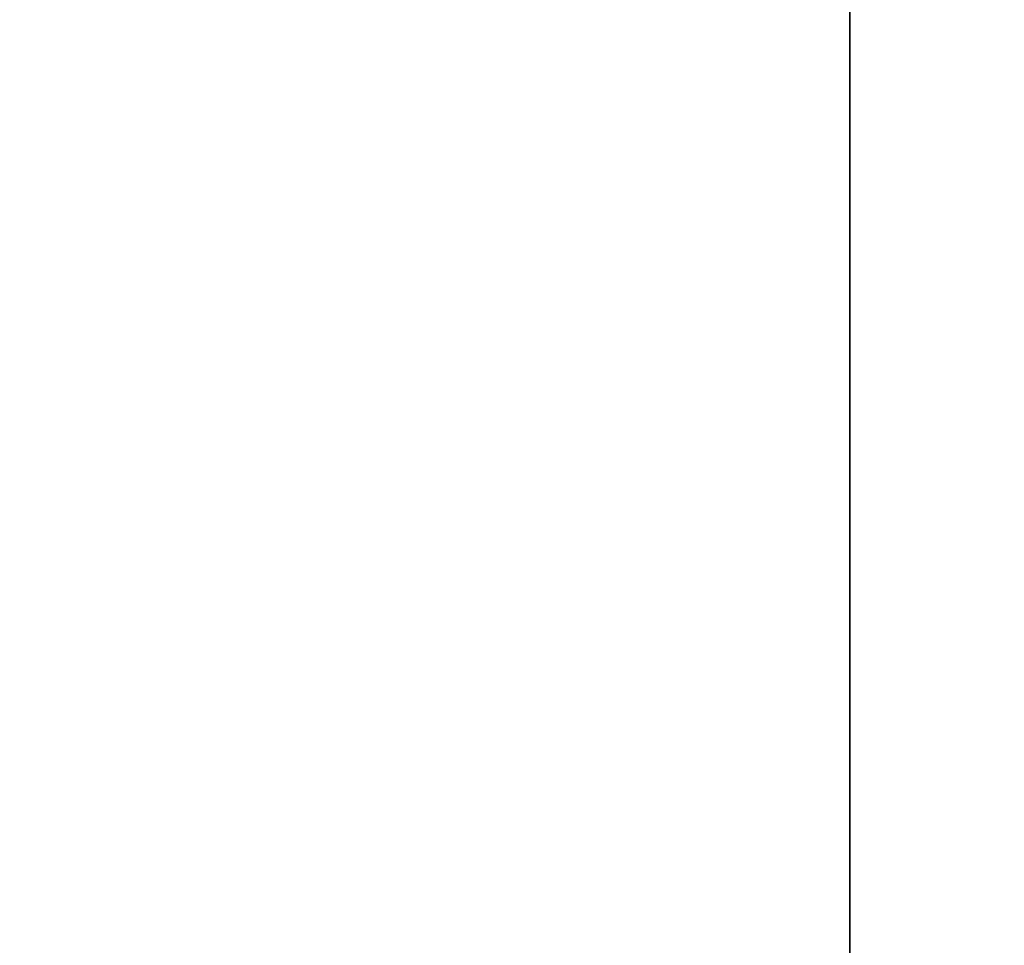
# Model space of a CAD drawing. Header units: millimetres. Extents: x 549 to 1049, y -22 to 79.
# Tile 109 of 127: x 664.86002 to 664.86248, y 47.9876 to 47.98992. Entities that reach past the tile are written whole.
import ezdxf

# ---------------------------------------------------------------- set-up
doc = ezdxf.new("R2010")
doc.units = ezdxf.units.MM
doc.header["$LTSCALE"] = 41.718519
doc.layers.add('34', color=7, linetype='CONTINUOUS')
doc.layers.add('35', color=7, linetype='CONTINUOUS')

msp = doc.modelspace()

# ---------------------------------------------------------------- linework, layer by layer
at = {"layer": '34', "color": 44, "linetype": 'Continuous', "true_color": 0x8c7500}
for points in [[(664.8620954, 77.3974301, 131.8269088), (658.1005531, -22.0025699, 136.2806055), (658.1005531, 77.3974301, 136.2806055), (664.8620954, 77.3974301, 131.8269088)], [(664.8620954, -22.0025699, 131.8269088), (658.1005531, -22.0025699, 136.2806055), (664.8620954, 77.3974301, 131.8269088), (664.8620954, -22.0025699, 131.8269088)], [(671.7643109, -22.0025699, 127.5944993), (664.8620954, -22.0025699, 131.8269088), (671.7643109, 77.3974301, 127.5944993), (671.7643109, -22.0025699, 127.5944993)], [(671.7643109, 77.3974301, 127.5944993), (664.8620954, -22.0025699, 131.8269088), (664.8620954, 77.3974301, 131.8269088), (671.7643109, 77.3974301, 127.5944993)]]:
    msp.add_3dface(points, dxfattribs=at)
at = {"layer": '35', "color": 44, "linetype": 'Continuous', "true_color": 0x8c7500}
for points in [[(664.6416648, 77.3974301, 553.6433774), (671.5394531, -22.0025699, 557.8829985), (671.5394531, 77.3974301, 557.8829985), (664.6416648, 77.3974301, 553.6433774)], [(664.6416648, -22.0025699, 553.6433774), (671.5394531, -22.0025699, 557.8829985), (664.6416648, 77.3974301, 553.6433774), (664.6416648, -22.0025699, 553.6433774)]]:
    msp.add_3dface(points, dxfattribs=at)

doc.saveas('drawing.dxf')
